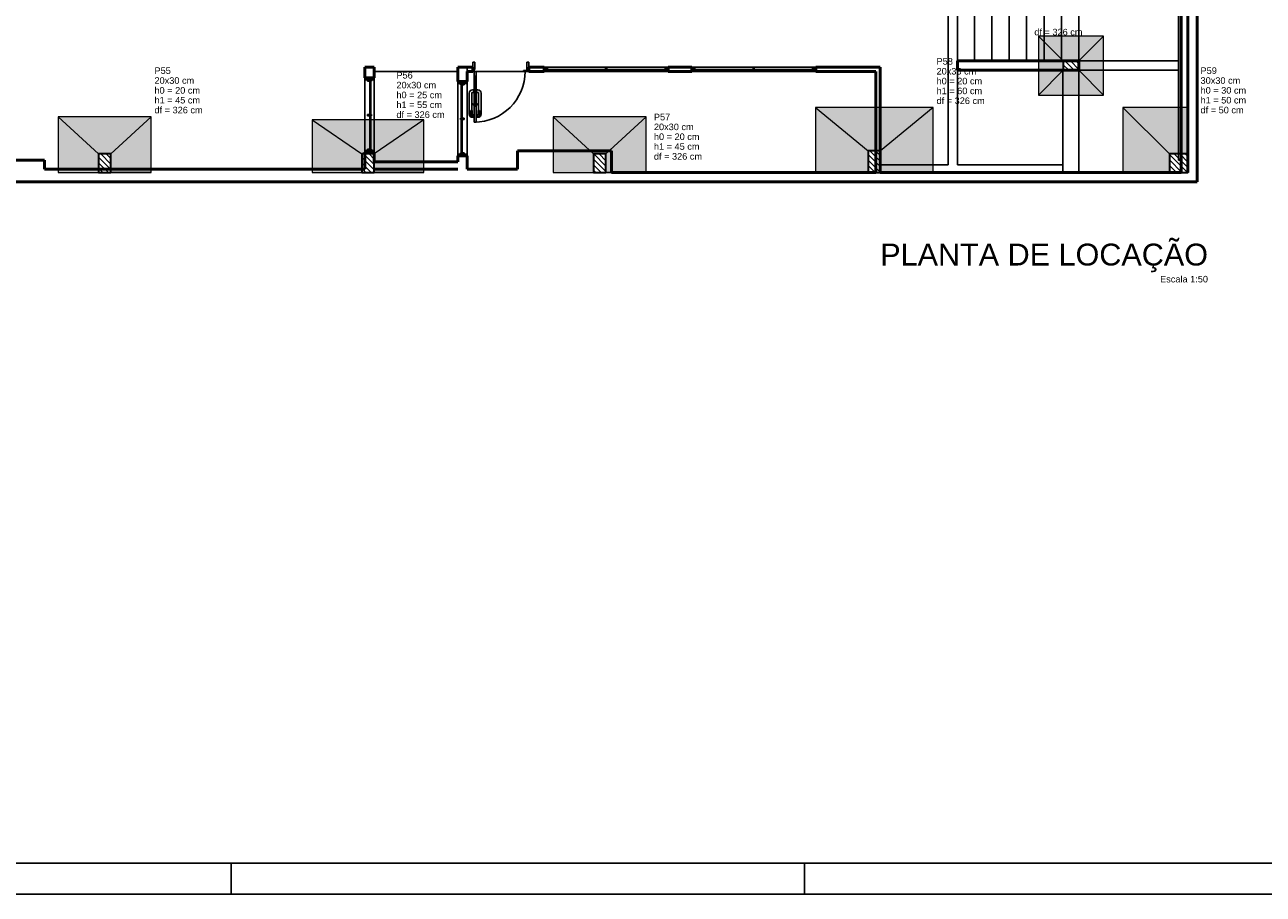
# Model space of a CAD drawing. Header units: millimetres. Extents: x 0 to 119, y 0 to 84.
# Tile 7 of 13: x 57 to 97, y 0 to 28. Entities that reach past the tile are written whole.
import ezdxf

# ---------------------------------------------------------------- set-up
doc = ezdxf.new("R2010")
doc.units = ezdxf.units.MM
doc.header["$MEASUREMENT"] = 0
doc.linetypes.add('NULL', pattern=[0])
for name, color, linetype in [('BASE', 9, 'Continuous'), ('SEDUC_MARF', 1, 'Continuous'), ('SEDUC_MARGG', 7, 'Continuous')]:
    doc.layers.add(name, color=color, linetype=linetype)
for name, color, linetype, lineweight in [('LC-Hachuras das sapatas', 43, 'Continuous', 5), ('LC-Hachuras dos pilares', 9, 'Continuous', 5), ('LC-Seção das fundações', 7, 'Continuous', 5), ('LC-Seção dos pilares', 4, 'Continuous', 30), ('LC-Textos', 3, 'Continuous', 20)]:
    doc.layers.add(name, color=color, linetype=linetype, lineweight=lineweight)
doc.styles.add('Arial', font='txt')

msp = doc.modelspace()

# ---------------------------------------------------------------- hatches: boundary and pattern name
at = {"layer": 'LC-Hachuras das sapatas', "linetype": 'Continuous'}
h = msp.add_hatch(color=43, dxfattribs=at)
h.paths.add_polyline_path([(89.453, 27.699), (89.453, 25.799), (91.553, 25.799), (91.553, 27.699), (89.453, 27.699)])
h.paths.add_polyline_path([(90.253, 26.899), (90.253, 26.599), (90.753, 26.599), (90.753, 26.899), (90.253, 26.899)], flags=0)
h = msp.add_hatch(color=43, dxfattribs=at)
h.paths.add_polyline_path([(86.056, 23.299), (86.056, 25.399), (82.256, 25.399), (82.256, 23.299), (86.056, 23.299)])
h.paths.add_polyline_path([(84.356, 23.999), (83.956, 23.999), (83.956, 23.299), (84.356, 23.299), (84.356, 23.999)], flags=0)
h = msp.add_hatch(color=43, dxfattribs=at)
h.paths.add_polyline_path([(94.277, 23.299), (94.277, 25.399), (92.177, 25.399), (92.177, 23.299), (94.277, 23.299)])
h.paths.add_polyline_path([(93.677, 23.899), (93.677, 23.299), (94.277, 23.299), (94.277, 23.899), (93.677, 23.899)], flags=0)
h = msp.add_hatch(color=43, dxfattribs=at)
h.paths.add_polyline_path([(60.816, 23.299), (60.816, 25.099), (57.816, 25.099), (57.816, 23.299), (60.816, 23.299)])
h.paths.add_polyline_path([(59.516, 23.899), (59.116, 23.899), (59.116, 23.299), (59.516, 23.299), (59.516, 23.899)], flags=0)
h = msp.add_hatch(color=43, dxfattribs=at)
h.paths.add_polyline_path([(69.614, 23.299), (69.614, 24.999), (66.014, 24.999), (66.014, 23.299), (69.614, 23.299)])
h.paths.add_polyline_path([(68.014, 23.899), (67.614, 23.899), (67.614, 23.299), (68.014, 23.299), (68.014, 23.899)], flags=0)
h = msp.add_hatch(color=43, dxfattribs=at)
h.paths.add_polyline_path([(76.792, 23.299), (76.792, 25.099), (73.792, 25.099), (73.792, 23.299), (76.792, 23.299)])
h.paths.add_polyline_path([(75.492, 23.899), (75.092, 23.899), (75.092, 23.299), (75.492, 23.299), (75.492, 23.899)], flags=0)
at = {"layer": 'LC-Hachuras dos pilares', "linetype": 'Continuous'}
h = msp.add_hatch(dxfattribs=at)
h.set_pattern_fill('ANSI31', color=9, angle=90, style=0)
h.paths.add_polyline_path([(90.253, 26.899), (90.253, 26.599), (90.753, 26.599), (90.753, 26.899), (90.253, 26.899)])
h = msp.add_hatch(dxfattribs=at)
h.set_pattern_fill('ANSI31', color=9, angle=90, style=0)
h.paths.add_polyline_path([(84.356, 23.999), (83.956, 23.999), (83.956, 23.299), (84.356, 23.299), (84.356, 23.999)])
h = msp.add_hatch(dxfattribs=at)
h.set_pattern_fill('ANSI31', color=9, angle=90, style=0)
h.paths.add_polyline_path([(59.516, 23.899), (59.116, 23.899), (59.116, 23.299), (59.516, 23.299), (59.516, 23.899)])
h = msp.add_hatch(dxfattribs=at)
h.set_pattern_fill('ANSI31', color=9, angle=90, style=0)
h.paths.add_polyline_path([(68.014, 23.899), (67.614, 23.899), (67.614, 23.299), (68.014, 23.299), (68.014, 23.899)])
h = msp.add_hatch(dxfattribs=at)
h.set_pattern_fill('ANSI31', color=9, angle=90, style=0)
h.paths.add_polyline_path([(75.492, 23.899), (75.092, 23.899), (75.092, 23.299), (75.492, 23.299), (75.492, 23.899)])
h = msp.add_hatch(dxfattribs=at)
h.set_pattern_fill('ANSI31', color=9, angle=90, style=0)
h.paths.add_polyline_path([(93.677, 23.899), (93.677, 23.299), (94.277, 23.299), (94.277, 23.899), (93.677, 23.899)])

# ---------------------------------------------------------------- linework, layer by layer
at = {"layer": 'BASE', "lineweight": 50}
for p, q in [((94.573, 23.002), (94.573, 65.795)), ((94.273, 64.535), (94.273, 23.302)), ((94.053, 30.16), (94.053, 23.302)), ((90.75, 26.902), (86.834, 26.902)), ((86.834, 26.902), (86.834, 26.602)), ((90.75, 26.602), (90.75, 26.902)), ((67.711, 26.703), (67.711, 26.352)), ((68.011, 26.703), (67.711, 26.703)), ((68.011, 26.352), (68.011, 26.703)), ((70.711, 26.702), (70.711, 26.232)), ((71.201, 26.702), (70.711, 26.702)), ((71.011, 26.562), (71.201, 26.562)), ((71.011, 26.232), (71.011, 26.562)), ((71.201, 26.562), (71.201, 26.702)), ((73.501, 26.702), (73.001, 26.702)), ((73.001, 26.702), (73.001, 26.562)), ((73.001, 26.562), (73.501, 26.562)), ((73.501, 26.562), (73.501, 26.702)), ((78.261, 26.702), (77.501, 26.702)), ((77.501, 26.702), (77.501, 26.562)), ((77.501, 26.562), (78.261, 26.562)), ((78.261, 26.562), (78.261, 26.702)), ((84.34, 26.702), (82.261, 26.702)), ((82.261, 26.702), (82.261, 26.562)), ((82.261, 26.562), (84.2, 26.562)), ((84.2, 26.562), (84.2, 23.302)), ((84.34, 23.302), (84.34, 26.702)), ((86.834, 26.602), (90.75, 26.602)), ((67.711, 26.352), (68.011, 26.352)), ((70.711, 26.232), (71.011, 26.232)), ((75.673, 24.002), (72.639, 24.002)), ((72.639, 24.002), (72.639, 23.402)), ((75.673, 23.302), (75.673, 24.002)), ((57.373, 23.702), (52.111, 23.702)), ((57.373, 23.402), (57.373, 23.702)), ((67.711, 23.952), (67.711, 23.402)), ((68.011, 23.952), (67.711, 23.952)), ((68.011, 23.642), (68.011, 23.952)), ((70.711, 23.642), (68.011, 23.642)), ((70.711, 23.832), (70.711, 23.642)), ((71.011, 23.832), (70.711, 23.832)), ((71.011, 23.402), (71.011, 23.832)), ((67.711, 23.402), (57.373, 23.402)), ((68.011, 23.402), (70.711, 23.402)), ((72.639, 23.402), (71.011, 23.402)), ((84.2, 23.302), (75.673, 23.302)), ((94.053, 23.302), (84.34, 23.302)), ((36.878, 23.002), (94.573, 23.002))]:
    msp.add_line(p, q, dxfattribs=at)
at = {"layer": 'BASE'}
for p, q in [((86.534, 30.263), (86.534, 23.541)), ((86.833, 26.902), (86.833, 30.199)), ((87.39, 30.16), (87.39, 26.902)), ((87.95, 30.16), (87.95, 26.902)), ((88.51, 30.16), (88.51, 26.902)), ((89.07, 30.16), (89.07, 26.902)), ((89.63, 30.16), (89.63, 26.902)), ((90.19, 30.16), (90.19, 26.902)), ((90.75, 30.16), (90.75, 26.902)), ((93.974, 30.16), (93.974, 23.698)), ((71.261, 26.862), (71.201, 26.862)), ((71.201, 26.862), (71.201, 26.702)), ((71.261, 26.622), (71.261, 26.862)), ((73.001, 26.862), (72.941, 26.862)), ((72.941, 26.862), (72.941, 26.622)), ((73.001, 26.702), (73.001, 26.862)), ((93.974, 26.902), (90.75, 26.902)), ((68.011, 26.562), (70.711, 26.562)), ((71.011, 26.703), (71.011, 25.303)), ((71.011, 26.702), (71.011, 26.562)), ((71.201, 26.562), (71.241, 26.562)), ((71.241, 26.562), (71.241, 26.622)), ((71.241, 26.622), (71.261, 26.622)), ((71.241, 26.562), (72.831, 26.562)), ((71.241, 26.562), (71.301, 26.562)), ((71.241, 24.922), (71.241, 26.562)), ((71.301, 26.562), (71.301, 24.922)), ((72.831, 26.589), (72.941, 26.589)), ((72.831, 26.562), (72.831, 26.589)), ((72.941, 26.562), (72.831, 26.562)), ((72.941, 26.622), (72.961, 26.622)), ((72.941, 26.562), (72.941, 26.589)), ((72.941, 26.562), (72.961, 26.562)), ((72.961, 26.622), (72.961, 26.562)), ((72.961, 26.562), (73.001, 26.562)), ((73.561, 26.702), (73.501, 26.702)), ((73.501, 26.562), (73.561, 26.562)), ((73.561, 26.692), (73.561, 26.702)), ((73.561, 26.702), (77.441, 26.702)), ((73.601, 26.692), (73.561, 26.692)), ((73.561, 26.692), (73.561, 26.572)), ((73.561, 26.572), (73.601, 26.572)), ((73.561, 26.562), (73.561, 26.572)), ((77.441, 26.562), (73.561, 26.562)), ((73.601, 26.572), (73.601, 26.692)), ((75.481, 26.622), (73.601, 26.622)), ((73.601, 26.592), (75.481, 26.592)), ((75.521, 26.692), (75.481, 26.692)), ((75.481, 26.692), (75.481, 26.572)), ((75.481, 26.572), (75.521, 26.572)), ((75.521, 26.572), (75.521, 26.692)), ((77.401, 26.622), (75.521, 26.622)), ((75.521, 26.592), (77.401, 26.592)), ((77.441, 26.692), (77.401, 26.692)), ((77.401, 26.692), (77.401, 26.572)), ((77.401, 26.572), (77.441, 26.572)), ((77.501, 26.702), (77.441, 26.702)), ((77.441, 26.702), (77.441, 26.692)), ((77.441, 26.572), (77.441, 26.692)), ((77.441, 26.572), (77.441, 26.562)), ((77.441, 26.562), (77.501, 26.562)), ((78.321, 26.702), (78.261, 26.702)), ((78.261, 26.562), (78.321, 26.562)), ((78.321, 26.692), (78.321, 26.702)), ((78.321, 26.702), (82.201, 26.702)), ((78.361, 26.692), (78.321, 26.692)), ((78.321, 26.692), (78.321, 26.572)), ((78.321, 26.572), (78.361, 26.572)), ((78.321, 26.562), (78.321, 26.572)), ((82.201, 26.562), (78.321, 26.562)), ((78.361, 26.572), (78.361, 26.692)), ((80.241, 26.622), (78.361, 26.622)), ((78.361, 26.592), (80.241, 26.592)), ((80.281, 26.692), (80.241, 26.692)), ((80.241, 26.692), (80.241, 26.572)), ((80.241, 26.572), (80.281, 26.572)), ((80.281, 26.572), (80.281, 26.692)), ((82.161, 26.622), (80.281, 26.622)), ((80.281, 26.592), (82.161, 26.592)), ((82.201, 26.692), (82.161, 26.692)), ((82.161, 26.692), (82.161, 26.572)), ((82.161, 26.572), (82.201, 26.572)), ((82.261, 26.702), (82.201, 26.702)), ((82.201, 26.702), (82.201, 26.692)), ((82.201, 26.572), (82.201, 26.692)), ((82.201, 26.572), (82.201, 26.562)), ((82.201, 26.562), (82.261, 26.562)), ((86.834, 23.541), (86.834, 26.602)), ((90.75, 26.599), (90.236, 26.599)), ((90.236, 26.599), (90.236, 23.302)), ((90.75, 26.602), (90.75, 26.599)), ((90.75, 26.599), (93.974, 26.599)), ((90.75, 23.302), (90.75, 26.599)), ((90.75, 26.599), (93.974, 26.599)), ((67.711, 26.352), (67.711, 26.292)), ((67.711, 26.292), (67.801, 26.292)), ((67.711, 24.012), (67.711, 26.292)), ((67.801, 26.292), (67.801, 26.252)), ((67.921, 26.292), (67.801, 26.292)), ((67.801, 26.252), (67.921, 26.252)), ((67.871, 26.252), (67.871, 25.172)), ((67.901, 25.172), (67.901, 26.252)), ((67.921, 26.252), (67.921, 26.292)), ((67.921, 26.292), (68.011, 26.292)), ((68.011, 26.292), (68.011, 26.352)), ((68.011, 26.292), (68.011, 24.012)), ((70.711, 26.232), (70.711, 26.172)), ((70.711, 26.172), (70.801, 26.172)), ((70.711, 23.892), (70.711, 26.172)), ((70.921, 26.172), (70.801, 26.172)), ((70.801, 26.172), (70.801, 26.132)), ((70.801, 26.132), (70.921, 26.132)), ((70.821, 26.132), (70.821, 25.052)), ((70.851, 25.052), (70.851, 26.132)), ((70.921, 26.132), (70.921, 26.172)), ((70.921, 26.172), (71.011, 26.172)), ((71.011, 26.172), (71.011, 26.232)), ((71.011, 26.172), (71.011, 23.892)), ((71.081, 25.182), (71.081, 25.862)), ((71.161, 25.862), (71.161, 25.302)), ((71.181, 25.962), (71.231, 25.962)), ((71.231, 25.882), (71.181, 25.882)), ((71.231, 25.972), (71.241, 25.972)), ((71.231, 25.872), (71.231, 25.972)), ((71.241, 25.872), (71.231, 25.872)), ((71.311, 25.972), (71.301, 25.972)), ((71.301, 25.872), (71.311, 25.872)), ((71.311, 25.872), (71.311, 25.972)), ((71.361, 25.962), (71.311, 25.962)), ((71.311, 25.882), (71.361, 25.882)), ((71.381, 25.862), (71.381, 25.302)), ((71.461, 25.182), (71.461, 25.862)), ((71.131, 25.302), (71.131, 25.162)), ((71.171, 25.302), (71.131, 25.302)), ((71.171, 25.162), (71.171, 25.302)), ((71.371, 25.162), (71.371, 25.302)), ((71.371, 25.302), (71.411, 25.302)), ((71.411, 25.302), (71.411, 25.162)), ((67.801, 25.172), (67.801, 25.132)), ((67.921, 25.172), (67.801, 25.172)), ((67.801, 25.132), (67.921, 25.132)), ((67.871, 25.132), (67.871, 24.052)), ((67.901, 24.052), (67.901, 25.132)), ((67.921, 25.132), (67.921, 25.172)), ((70.921, 25.052), (70.801, 25.052)), ((70.801, 25.052), (70.801, 25.012)), ((70.801, 25.012), (70.921, 25.012)), ((70.821, 25.012), (70.821, 23.932)), ((70.851, 23.932), (70.851, 25.012)), ((70.921, 25.012), (70.921, 25.052)), ((71.181, 25.162), (71.231, 25.162)), ((71.231, 25.082), (71.181, 25.082)), ((71.231, 25.142), (71.191, 25.142)), ((71.191, 25.102), (71.231, 25.102)), ((71.231, 25.172), (71.241, 25.172)), ((71.231, 25.072), (71.231, 25.172)), ((71.241, 25.072), (71.231, 25.072)), ((71.301, 24.922), (71.241, 24.922)), ((71.311, 25.172), (71.301, 25.172)), ((71.301, 25.072), (71.311, 25.072)), ((71.311, 25.072), (71.311, 25.172)), ((71.361, 25.162), (71.311, 25.162)), ((71.311, 25.142), (71.351, 25.142)), ((71.351, 25.102), (71.311, 25.102)), ((71.311, 25.082), (71.361, 25.082)), ((67.711, 24.012), (67.711, 23.952)), ((67.801, 24.012), (67.711, 24.012)), ((67.801, 24.052), (67.801, 24.012)), ((67.921, 24.052), (67.801, 24.052)), ((67.801, 24.012), (67.921, 24.012)), ((67.921, 24.012), (67.921, 24.052)), ((68.011, 24.012), (67.921, 24.012)), ((68.011, 23.952), (68.011, 24.012)), ((70.801, 23.892), (70.711, 23.892)), ((70.711, 23.892), (70.711, 23.832)), ((70.921, 23.932), (70.801, 23.932)), ((70.801, 23.932), (70.801, 23.892)), ((70.801, 23.892), (70.921, 23.892)), ((70.921, 23.892), (70.921, 23.932)), ((71.011, 23.892), (70.921, 23.892)), ((71.011, 23.832), (71.011, 23.892)), ((93.974, 23.698), (94.053, 23.698)), ((94.044, 23.698), (94.044, 23.302)), ((84.2, 23.302), (84.34, 23.302)), ((86.534, 23.541), (84.353, 23.541)), ((84.353, 23.541), (84.353, 23.302)), ((90.236, 23.541), (86.834, 23.541)), ((90.236, 23.302), (90.75, 23.302))]:
    msp.add_line(p, q, dxfattribs=at)
at = {"layer": 'BASE', "lineweight": 35}
for p, q in [((71.275, 26.433), (71.275, 25.433)), ((71.275, 25.433), (71.178, 25.53)), ((71.275, 25.433), (71.372, 25.53))]:
    msp.add_line(p, q, dxfattribs=at)
at = {"layer": 'BASE', "linetype": 'Continuous', "lineweight": 25}
for p, q in [((73.501, 26.562), (73.501, 26.702)), ((73.501, 26.702), (73.561, 26.702)), ((73.561, 26.562), (73.501, 26.562)), ((73.561, 26.702), (73.561, 26.562)), ((73.601, 26.592), (73.601, 26.622)), ((73.601, 26.622), (77.401, 26.622)), ((77.401, 26.592), (73.601, 26.592)), ((77.401, 26.622), (77.401, 26.592)), ((77.441, 26.562), (77.441, 26.702)), ((77.441, 26.702), (77.501, 26.702)), ((77.501, 26.562), (77.441, 26.562)), ((77.501, 26.702), (77.501, 26.562)), ((78.261, 26.562), (78.261, 26.702)), ((78.261, 26.702), (78.321, 26.702)), ((78.321, 26.562), (78.261, 26.562)), ((78.321, 26.702), (78.321, 26.562)), ((78.361, 26.592), (78.361, 26.622)), ((78.361, 26.622), (82.161, 26.622)), ((82.161, 26.592), (78.361, 26.592)), ((82.161, 26.622), (82.161, 26.592)), ((82.201, 26.562), (82.201, 26.702)), ((82.201, 26.702), (82.261, 26.702)), ((82.261, 26.562), (82.201, 26.562)), ((82.261, 26.702), (82.261, 26.562)), ((67.711, 26.352), (68.011, 26.352)), ((67.711, 26.292), (67.711, 26.352)), ((68.011, 26.292), (67.711, 26.292)), ((67.871, 26.252), (67.901, 26.252)), ((67.871, 24.052), (67.871, 26.252)), ((67.901, 26.252), (67.901, 24.052)), ((68.011, 26.352), (68.011, 26.292)), ((70.711, 26.172), (70.711, 26.232)), ((70.711, 26.232), (71.011, 26.232)), ((71.011, 26.172), (70.711, 26.172)), ((70.821, 23.932), (70.821, 26.132)), ((70.821, 26.132), (70.851, 26.132)), ((70.851, 26.132), (70.851, 23.932)), ((71.011, 26.232), (71.011, 26.172)), ((67.711, 24.012), (68.011, 24.012)), ((67.711, 23.952), (67.711, 24.012)), ((67.901, 24.052), (67.871, 24.052)), ((68.011, 24.012), (68.011, 23.952)), ((68.011, 23.952), (67.711, 23.952)), ((70.711, 23.832), (70.711, 23.892)), ((70.711, 23.892), (71.011, 23.892)), ((71.011, 23.832), (70.711, 23.832)), ((70.851, 23.932), (70.821, 23.932)), ((71.011, 23.892), (71.011, 23.832))]:
    msp.add_line(p, q, dxfattribs=at)
at = {"layer": 'BASE'}
for centre, radius, start, end in [((71.241, 26.562), 1.64, 270, 0), ((71.181, 25.862), 0.1, 90, 180), ((71.181, 25.862), 0.02, 90, 180), ((71.361, 25.862), 0.1, 0, 90), ((71.361, 25.862), 0.02, 0, 90), ((71.181, 25.182), 0.1, 180, 270), ((71.361, 25.182), 0.1, 270, 0), ((71.191, 25.162), 0.06, 180, 270), ((71.181, 25.182), 0.02, 240, 270), ((71.191, 25.162), 0.02, 180, 270), ((71.351, 25.162), 0.02, 270, 0), ((71.351, 25.162), 0.06, 270, 360), ((71.361, 25.182), 0.02, 270, 300)]:
    msp.add_arc(centre, radius, start, end, dxfattribs=at)
at = {"layer": 'LC-Seção das fundações'}
for p, q in [((89.453, 27.699), (90.253, 26.899)), ((89.453, 27.699), (90.253, 26.899)), ((91.553, 27.699), (90.753, 26.899)), ((89.453, 25.799), (90.253, 26.599)), ((91.553, 25.799), (90.753, 26.599)), ((82.256, 25.399), (83.956, 23.999)), ((86.056, 25.399), (84.356, 23.999)), ((92.177, 25.399), (93.677, 23.899)), ((94.277, 25.399), (94.277, 23.899)), ((57.816, 25.099), (59.116, 23.899)), ((60.816, 25.099), (59.516, 23.899)), ((66.014, 24.999), (67.614, 23.899)), ((69.614, 24.999), (68.014, 23.899)), ((73.792, 25.099), (75.092, 23.899)), ((76.792, 25.099), (75.492, 23.899)), ((57.816, 23.299), (59.116, 23.299)), ((60.816, 23.299), (59.516, 23.299)), ((60.816, 23.299), (59.516, 23.299)), ((66.014, 23.299), (67.614, 23.299)), ((69.614, 23.299), (68.014, 23.299)), ((69.614, 23.299), (68.014, 23.299)), ((73.792, 23.299), (75.092, 23.299)), ((76.792, 23.299), (75.492, 23.299)), ((76.792, 23.299), (75.492, 23.299)), ((82.256, 23.299), (83.956, 23.299)), ((86.056, 23.299), (84.356, 23.299)), ((86.056, 23.299), (84.356, 23.299)), ((92.177, 23.299), (93.677, 23.299))]:
    msp.add_line(p, q, dxfattribs=at)
for points in [[(89.453, 27.699), (89.453, 25.799), (91.553, 25.799), (91.553, 27.699), (89.453, 27.699)], [(86.056, 23.299), (86.056, 25.399), (82.256, 25.399), (82.256, 23.299), (86.056, 23.299)], [(94.277, 23.299), (94.277, 25.399), (92.177, 25.399), (92.177, 23.299), (94.277, 23.299)], [(60.816, 23.299), (60.816, 25.099), (57.816, 25.099), (57.816, 23.299), (60.816, 23.299)], [(69.614, 23.299), (69.614, 24.999), (66.014, 24.999), (66.014, 23.299), (69.614, 23.299)], [(76.792, 23.299), (76.792, 25.099), (73.792, 25.099), (73.792, 23.299), (76.792, 23.299)]]:
    msp.add_lwpolyline(points, close=True, dxfattribs=at)
at = {"layer": 'LC-Seção dos pilares'}
for points in [[(90.253, 26.899), (90.253, 26.599), (90.753, 26.599), (90.753, 26.899), (90.253, 26.899)], [(84.356, 23.999), (83.956, 23.999), (83.956, 23.299), (84.356, 23.299), (84.356, 23.999)], [(59.516, 23.899), (59.116, 23.899), (59.116, 23.299), (59.516, 23.299), (59.516, 23.899)], [(68.014, 23.899), (67.614, 23.899), (67.614, 23.299), (68.014, 23.299), (68.014, 23.899)], [(75.492, 23.899), (75.092, 23.899), (75.092, 23.299), (75.492, 23.299), (75.492, 23.899)], [(93.677, 23.899), (93.677, 23.299), (94.277, 23.299), (94.277, 23.899), (93.677, 23.899)]]:
    msp.add_lwpolyline(points, close=True, dxfattribs=at)
at = {"layer": 'SEDUC_MARF'}
for p, q in [((63.402, 1), (63.402, 0)), ((81.902, 1), (81.902, 0))]:
    msp.add_line(p, q, dxfattribs=at)
msp.add_lwpolyline([(118.9, 84.1), (0, 84.1), (0, 0), (118.9, 0)], close=True, dxfattribs=at)
at = {"layer": 'SEDUC_MARGG'}
msp.add_lwpolyline([(2.5, 1), (117.9, 1), (117.9, 83.1), (2.5, 83.1), (2.5, 1)], dxfattribs=at)

# ---------------------------------------------------------------- texts
at = {"layer": 'LC-Textos', "linetype": 'NULL', "line_spacing_factor": 0.798, "style": 'Arial'}
for s, insert, char_height, width, attachment_point in [('df = 326 cm', (89.318, 27.722), 0.2118, 3.0467, 7), ('P58', (86.162, 26.777), 0.2118, 1.03199, 7), ('20x30 cm', (60.922, 26.159), 0.2118, 2.51456, 7), ('P55', (60.922, 26.477), 0.2118, 1.03199, 7), ('P56', (68.73, 26.329), 0.2118, 1.03199, 7), ('20x35 cm', (86.162, 26.459), 0.2118, 2.51456, 7), ('h0 = 20 cm', (86.162, 26.141), 0.2118, 2.88556, 7), ('30x30 cm', (94.682, 26.159), 0.2118, 2.51456, 7), ('P59', (94.682, 26.477), 0.2118, 1.03199, 7), ('h0 = 20 cm', (60.922, 25.841), 0.2118, 2.88556, 7), ('20x30 cm', (68.73, 26.011), 0.2118, 2.51456, 7), ('h0 = 25 cm', (68.73, 25.693), 0.2118, 2.88556, 7), ('h1 = 60 cm', (86.162, 25.824), 0.2118, 2.88556, 7), ('h0 = 30 cm', (94.682, 25.842), 0.2118, 2.88556, 7), ('h1 = 45 cm', (60.922, 25.524), 0.2118, 2.88556, 7), ('h1 = 55 cm', (68.73, 25.376), 0.2118, 2.88556, 7), ('df = 326 cm', (86.162, 25.506), 0.2118, 3.0467, 7), ('h1 = 50 cm', (94.682, 25.524), 0.2118, 2.88556, 7), ('df = 326 cm', (60.922, 25.206), 0.2118, 3.0467, 7), ('df = 326 cm', (68.73, 25.058), 0.2118, 3.0467, 7), ('P57', (77.04, 24.981), 0.2118, 1.03199, 7), ('df = 50 cm', (94.682, 25.206), 0.2118, 2.72413, 7), ('20x30 cm', (77.04, 24.663), 0.2118, 2.51456, 7), ('h0 = 20 cm', (77.04, 24.345), 0.2118, 2.88556, 7), ('df = 326 cm', (77.04, 23.71), 0.2118, 3.0467, 7), ('h1 = 45 cm', (77.04, 24.028), 0.2118, 2.88556, 7), ('PLANTA DE LOCAÇÃO', (94.922, 20.079), 0.706, 21.23569, 9), ('Escala 1:50', (94.922, 19.747), 0.2118, 3.03084, 9)]:
    msp.add_mtext(s, dxfattribs=dict(at, insert=insert, char_height=char_height, width=width, attachment_point=attachment_point))

doc.saveas('drawing.dxf')
